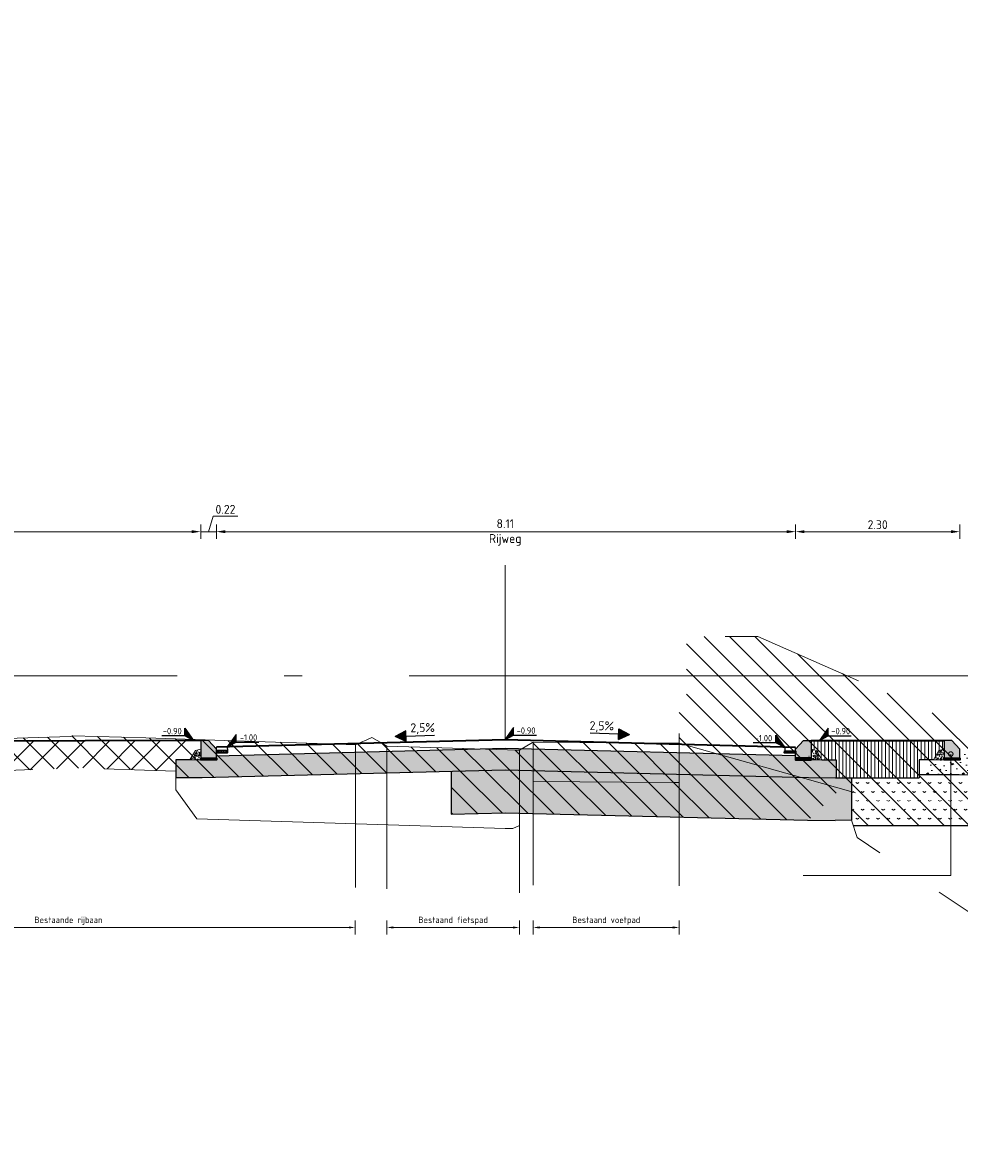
# Model space of a CAD drawing. Header units: metres. Extents: x -1 to 222837, y -2 to 853657.
# Tile 39 of 256: x 111516 to 111529, y 425600 to 425616. Entities that reach past the tile are written whole.
import ezdxf
from ezdxf.enums import TextEntityAlignment as Align

# ---------------------------------------------------------------- set-up
doc = ezdxf.new("R2010")
doc.units = ezdxf.units.M
doc.header["$XCLIPFRAME"] = 0
for name, pattern in [('1-1', [20, 10, -10]), ('AL-NAP_LIJN', [15.25, 12, -1.5, 0.25, -1.5]), ('AM-AS', [16, 10, -2, 2, -2])]:
    doc.linetypes.add(name, pattern=pattern)
for name, color, linetype, lineweight in [('A-TXT-T25', 7, 'Continuous', 25), ('B-ALG', 8, 'Continuous', 5), ('B-ALG_TXT', 8, 'Continuous', 5), ('B-WE-GW-MAAIVELD-GD', 93, 'Continuous', 18), ('B-WE-VH-VERHARDING_FUNDERING-A', 7, 'Continuous', 18), ('N-WE-AM-AS_WEG-G', 10, 'AM-AS', 18), ('N-WE-AM-NAP-G', 7, 'AL-NAP_LIJN', 18), ('N-WE-GW-BERM-G', 90, 'Continuous', 35), ('N-WE-GW-GROND-WERK-A', 7, 'Continuous', 18), ('N-WE-GW-GROND_TEELAARDE-A', 104, 'Continuous', 18), ('N-WE-GW-VOORBELASTING-G', 90, 'Continuous', 18), ('N-WE-GW-WATERGANG-WERK-A', 92, 'Continuous', 18), ('N-WE-VH-VERHARDING_BESTORTING-A', 252, 'Continuous', 18), ('N-WE-VH-VERHARDING_BESTORTING-G', 252, 'Continuous', 35), ('N-WE-VH-VERHARDING_BESTORTING-O', 7, 'Continuous', 18), ('N-WE-VH-VERHARDING_FUNDERING-A', 7, 'Continuous', 18), ('X-XX-AL-HOOGTELABEL-S', 90, 'Continuous', 25)]:
    doc.layers.add(name, color=color, linetype=linetype, lineweight=lineweight)
doc.layers.add('X-REF', color=7, linetype='Continuous')
doc.styles.add('NLCS-ISO', font='NLCS-ISO.ttf')
doc.styles.add('NLCS-ISO-ANNOTATIEF-T25', font='NLCS-ISO.ttf', dxfattribs={"height": 2.5})
doc.styles.add('NLCS-ISO-M50-T18', font='NLCS-ISO.ttf')
doc.styles.add('NLCS-ISO-M50-T25', font='NLCS-ISO.ttf')
doc.dimstyles.new('NLCS-M50-T18-PIJL-X_L2_H5', dxfattribs={"dimscale": 0.05, "dimtxt": 1.8, "dimasz": 1.8, "dimexe": 2, "dimexo": 2, "dimgap": 0.7, "dimtad": 1, "dimzin": 0, "dimdsep": 46, "dimtxsty": 'NLCS-ISO-M50-T18', "dimcen": 0, "dimdle": 2, "dimclrd": 256, "dimclre": 256, "dimclrt": 256, "dimadec": 5, "dimazin": 0, "dimtfac": 1, "dimtofl": 0, "dimtmove": 1, "dimatfit": 0, "dimfxl": 2, "dimfxlon": 1, "dimtfillclr": 254, "dimtolj": 1, "dimtzin": 0, "dimlwd": 18, "dimlwe": 18, "dimarcsym": 0})
doc.dimstyles.new('NLCS-M50-T25-PIJL-X_L2_H5', dxfattribs={"dimscale": 0.05, "dimtxt": 2.5, "dimasz": 2.5, "dimexe": 2, "dimexo": 2, "dimgap": 0.7, "dimtad": 1, "dimzin": 0, "dimdsep": 46, "dimtxsty": 'NLCS-ISO-M50-T25', "dimcen": 0, "dimdle": 2, "dimclrd": 256, "dimclre": 256, "dimclrt": 256, "dimadec": 5, "dimazin": 0, "dimtfac": 1, "dimtofl": 0, "dimtmove": 1, "dimatfit": 0, "dimfxl": 2, "dimfxlon": 1, "dimtfillclr": 254, "dimtolj": 1, "dimtzin": 0, "dimlwd": 18, "dimlwe": 18, "dimarcsym": 0})
picture_1 = doc.add_image_def('image1.ecw', size_in_pixel=(400001, 250001))
picture_2 = doc.add_image_def('image2.ecw', size_in_pixel=(120000, 80000))
pattern_1 = [(135, (111524.90942, 425605.15107), (-0.1767767, -0.1767767), [])]

# ---------------------------------------------------------------- blocks, each defined once
blk = doc.blocks.new('Pijl afschot')
blk.add_hatch(color=256).paths.add_polyline_path([(1717511043.91, -163054497.474), (1717511043.835, -163054497.324), (1717511043.76, -163054497.474)])
for p, q in [((1717511043.76, -163054497.474), (1717511043.835, -163054497.324)), ((1717511043.91, -163054497.474), (1717511043.835, -163054497.324)), ((1717511043.76, -163054497.474), (1717511043.91, -163054497.474)), ((1717511043.835, -163054497.474), (1717511043.835, -163054497.875))]:
    blk.add_line(p, q)
blk = doc.blocks.new('SAL-HOOGTELABEL_01-SO')
for p, q in [((-2.46, 1.31), (-2.46, 3.44)), ((-2.46, 3.44), (0, 0)), ((-2.46, 1.31), (-8.84, 1.31)), ((0, 0), (-2.46, 1.31))]:
    blk.add_line(p, q)
blk.add_solid([(-2.46, 3.44), (-2.46, 1.31), (0, 0)])
at = {"style": 'NLCS-ISO'}
blk.add_attdef('...', text='', height=1.8, dxfattribs=at).set_placement((-5.96, 2.61), align=Align.MIDDLE)
blk = doc.blocks.new('*D236')
at = {"layer": 'A-TXT-T25', "linetype": 'Continuous', "lineweight": 18, "transparency": 16777216}
for p, q in [((111510.118, 425608.29), (111510.118, 425608.49)), ((111510.243, 425608.39), (111518.083, 425608.39)), ((111518.208, 425608.29), (111518.208, 425608.49))]:
    blk.add_line(p, q, dxfattribs=at)
at = {"layer": 'A-TXT-T25', "transparency": 16777216}
for points in [[(111510.243, 425608.411), (111510.243, 425608.369), (111510.118, 425608.39)], [(111518.083, 425608.411), (111518.083, 425608.369), (111518.208, 425608.39)]]:
    blk.add_solid(points, dxfattribs=at)
at = {"layer": 'Defpoints', "color": 0, "transparency": 16777216}
for p in [(111518.208, 425608.39), (111510.118, 425605.442), (111518.208, 425605.365)]:
    blk.add_point(p, dxfattribs=at)
at = {"layer": 'A-TXT-T25', "transparency": 16777216, "insert": (111514.163, 425608.488), "char_height": 0.125, "attachment_point": 5, "style": 'NLCS-ISO-M50-T25'}
blk.add_mtext('\\A1;8.09', dxfattribs=at)
blk = doc.blocks.new('*D237')
at = {"layer": 'A-TXT-T25', "linetype": 'Continuous', "lineweight": 18, "transparency": 16777216}
for p, q in [((111518.318, 425608.39), (111518.382, 425608.605)), ((111518.382, 425608.605), (111518.727, 425608.605)), ((111518.083, 425608.39), (111517.958, 425608.39)), ((111518.208, 425608.29), (111518.208, 425608.49)), ((111518.208, 425608.39), (111518.428, 425608.39)), ((111518.428, 425608.29), (111518.428, 425608.49)), ((111518.553, 425608.39), (111518.678, 425608.39))]:
    blk.add_line(p, q, dxfattribs=at)
at = {"layer": 'A-TXT-T25', "transparency": 16777216}
for points in [[(111518.083, 425608.411), (111518.083, 425608.369), (111518.208, 425608.39)], [(111518.553, 425608.411), (111518.553, 425608.369), (111518.428, 425608.39)]]:
    blk.add_solid(points, dxfattribs=at)
at = {"layer": 'Defpoints', "color": 0, "transparency": 16777216}
for p in [(111518.428, 425608.39), (111518.208, 425605.365), (111518.428, 425605.279)]:
    blk.add_point(p, dxfattribs=at)
at = {"layer": 'A-TXT-T25', "transparency": 16777216, "insert": (111518.555, 425608.703), "char_height": 0.125, "attachment_point": 5, "style": 'NLCS-ISO-M50-T25'}
blk.add_mtext('\\A1;0.22', dxfattribs=at)
blk = doc.blocks.new('*D238')
at = {"layer": 'A-TXT-T25', "linetype": 'Continuous', "lineweight": 18, "transparency": 16777216}
for p, q in [((111518.428, 425608.29), (111518.428, 425608.49)), ((111518.553, 425608.39), (111526.413, 425608.39)), ((111526.538, 425608.29), (111526.538, 425608.49))]:
    blk.add_line(p, q, dxfattribs=at)
at = {"layer": 'A-TXT-T25', "transparency": 16777216}
for points in [[(111518.553, 425608.411), (111518.553, 425608.369), (111518.428, 425608.39)], [(111526.413, 425608.411), (111526.413, 425608.369), (111526.538, 425608.39)]]:
    blk.add_solid(points, dxfattribs=at)
at = {"layer": 'Defpoints', "color": 0, "transparency": 16777216}
for p in [(111526.538, 425608.39), (111518.428, 425605.668), (111526.538, 425605.279)]:
    blk.add_point(p, dxfattribs=at)
at = {"layer": 'A-TXT-T25', "transparency": 16777216, "insert": (111522.473, 425608.379), "char_height": 0.125, "attachment_point": 5, "style": 'NLCS-ISO-M50-T25'}
blk.add_mtext('\\A1;8.11\\PRijweg', dxfattribs=at)
blk = doc.blocks.new('*D239')
at = {"layer": 'A-TXT-T25', "linetype": 'Continuous', "lineweight": 18, "transparency": 16777216}
for p, q in [((111526.538, 425608.29), (111526.538, 425608.49)), ((111526.663, 425608.39), (111528.713, 425608.39)), ((111528.838, 425608.29), (111528.838, 425608.49))]:
    blk.add_line(p, q, dxfattribs=at)
at = {"layer": 'A-TXT-T25', "transparency": 16777216}
for points in [[(111526.663, 425608.411), (111526.663, 425608.369), (111526.538, 425608.39)], [(111528.713, 425608.411), (111528.713, 425608.369), (111528.838, 425608.39)]]:
    blk.add_solid(points, dxfattribs=at)
at = {"layer": 'Defpoints', "color": 0, "transparency": 16777216}
for p in [(111528.838, 425608.39), (111526.538, 425605.307), (111528.838, 425605.279)]:
    blk.add_point(p, dxfattribs=at)
at = {"layer": 'A-TXT-T25', "transparency": 16777216, "insert": (111527.688, 425608.488), "char_height": 0.125, "attachment_point": 5, "style": 'NLCS-ISO-M50-T25'}
blk.add_mtext('\\A1;2.30', dxfattribs=at)
blk = doc.blocks.new('_DotSmall')
at = {"color": 0, "linetype": 'ByBlock', "const_width": 0.5}
blk.add_lwpolyline([(-0.0625, 0, 1), (0.0625, 0, 1)], format="xyb", close=True, dxfattribs=at)
blk = doc.blocks.new('RWS band')
at = {"transparency": 33554610}
h = blk.add_hatch(color=8, dxfattribs=at)
h.dxf.hatch_style = 1
h.paths.add_polyline_path([(1717510914.862, -163054387.408), (1717510914.752, -163054387.408), (1717510914.752, -163054387.658), (1717510914.972, -163054387.658), (1717510914.972, -163054387.532)])
at = {"flags": 128}
blk.add_lwpolyline([(1717510914.862, -163054387.408), (1717510914.752, -163054387.408), (1717510914.752, -163054387.658), (1717510914.972, -163054387.658), (1717510914.972, -163054387.532), (1717510914.862, -163054387.408)], dxfattribs=at)
blk = doc.blocks.new('*D243')
at = {"layer": 'B-ALG_TXT', "linetype": 'Continuous', "lineweight": 18, "ltscale": 0.2, "transparency": 16777216}
for p, q in [((111512.339, 425602.944), (111512.339, 425602.744)), ((111512.429, 425602.844), (111520.283, 425602.844)), ((111520.373, 425602.944), (111520.373, 425602.744))]:
    blk.add_line(p, q, dxfattribs=at)
at = {"layer": 'B-ALG_TXT', "linetype": '1-1', "ltscale": 0.2, "transparency": 16777216}
for points in [[(111512.429, 425602.859), (111512.429, 425602.829), (111512.339, 425602.844)], [(111520.283, 425602.859), (111520.283, 425602.829), (111520.373, 425602.844)]]:
    blk.add_solid(points, dxfattribs=at)
at = {"layer": 'Defpoints', "color": 0, "linetype": '1-1', "ltscale": 0.2, "transparency": 16777216}
for p in [(111512.339, 425603.384), (111520.373, 425603.384), (111520.373, 425602.844)]:
    blk.add_point(p, dxfattribs=at)
at = {"layer": 'B-ALG_TXT', "linetype": '1-1', "ltscale": 0.2, "transparency": 16777216, "insert": (111516.356, 425602.937), "char_height": 0.09, "attachment_point": 5, "style": 'NLCS-ISO-M50-T18'}
blk.add_mtext('\\A1;Bestaande rijbaan', dxfattribs=at)
blk = doc.blocks.new('*D244')
at = {"layer": 'B-ALG_TXT', "linetype": 'Continuous', "lineweight": 18, "transparency": 16777216}
for p, q in [((111520.815, 425602.944), (111520.815, 425602.744)), ((111520.905, 425602.844), (111522.58, 425602.844)), ((111522.67, 425602.944), (111522.67, 425602.744))]:
    blk.add_line(p, q, dxfattribs=at)
at = {"layer": 'B-ALG_TXT', "transparency": 16777216}
for points in [[(111520.905, 425602.859), (111520.905, 425602.829), (111520.815, 425602.844)], [(111522.58, 425602.859), (111522.58, 425602.829), (111522.67, 425602.844)]]:
    blk.add_solid(points, dxfattribs=at)
at = {"layer": 'Defpoints', "color": 0, "transparency": 16777216}
for p in [(111520.815, 425603.66), (111522.67, 425603.66), (111522.67, 425602.844)]:
    blk.add_point(p, dxfattribs=at)
at = {"layer": 'B-ALG_TXT', "transparency": 16777216, "insert": (111521.743, 425602.937), "char_height": 0.09, "attachment_point": 5, "style": 'NLCS-ISO-M50-T18'}
blk.add_mtext('\\A1;Bestaand fietspad', dxfattribs=at)
blk = doc.blocks.new('*D245')
at = {"layer": 'B-ALG_TXT', "linetype": 'Continuous', "lineweight": 18, "transparency": 16777216}
for p, q in [((111522.864, 425602.944), (111522.864, 425602.744)), ((111522.954, 425602.844), (111524.819, 425602.844)), ((111524.909, 425602.944), (111524.909, 425602.744))]:
    blk.add_line(p, q, dxfattribs=at)
at = {"layer": 'B-ALG_TXT', "transparency": 16777216}
for points in [[(111522.954, 425602.859), (111522.954, 425602.829), (111522.864, 425602.844)], [(111524.819, 425602.859), (111524.819, 425602.829), (111524.909, 425602.844)]]:
    blk.add_solid(points, dxfattribs=at)
at = {"layer": 'Defpoints', "color": 0, "transparency": 16777216}
for p in [(111522.864, 425603.766), (111524.909, 425603.766), (111524.909, 425602.844)]:
    blk.add_point(p, dxfattribs=at)
at = {"layer": 'B-ALG_TXT', "transparency": 16777216, "insert": (111523.887, 425602.937), "char_height": 0.09, "attachment_point": 5, "style": 'NLCS-ISO-M50-T18'}
blk.add_mtext('\\A1;Bestaand voetpad', dxfattribs=at)
blk = doc.blocks.new('betonrug')
at = {"layer": 'N-WE-VH-VERHARDING_BESTORTING-A', "transparency": 33554687}
h = blk.add_hatch(dxfattribs=at)
h.set_pattern_fill('AVH-BESTORTING_01', color=0, scale=0.2, style=0, pattern_type=2)
h.set_pattern_definition([(342.742, (0.48593, 0.19188), (0.05398, 0.09774), [0.027272, -0.109194]), (17.258, (0.381655, 0.22427), (0.05398, 0.09774), [0.027272, -0.16572]), (61.09, (0.4077, 0.23236), (-0.13032, 0.040486), [0.022313, -0.08934]), (118.911, (0.49482, 0.11366), (-0.05398, -0.097741), [0.022313, -0.13559]), (162.742, (0.4077, 0.27143), (-0.05398, -0.09774), [0.027272, -0.109194]), (197.258, (0.381655, 0.279515), (-0.05398, -0.09774), [0.027272, -0.16572]), (241.09, (0.35561, 0.27144), (0.13032, -0.040486), [0.022313, -0.08934]), (298.911, (0.398805, 0.34963), (0.05398, 0.097741), [0.022313, -0.13559]), (342.742, (0.22195, 0.33415), (-0.076339, 0.138224), [0.02434, -0.112122]), (40.852, (0.083255, 0.033712), (0.05398, 0.09774), [0.02447, -0.361913]), (84.587, (0.2637, 0.342937), (-0.022359, 0.2359645), [0.029716, -0.305481]), (118.911, (0.39681, 0.33189), (-0.13032, 0.040486), [0.029575, -0.12833]), (162.742, (0.25221, 0.39841), (0.076339, -0.138224), [0.024484, -0.111975]), (40.852, (0.04842, 0.09649), (0.05398, 0.09774), [0.02441, -0.361972]), (84.587, (0.207564, 0.360196), (-0.05398, -0.0977407), [0.029647, -0.305553]), (298.91, (0.20756, 0.3602), (0.13032, -0.040486), [0.029753, -0.128153]), (26.669, (-0.03792, 0.150362), (-0.1842996, -0.0572553), [0.018275, -0.454613]), (84.587, (0.270667, 0.411262), (-0.05398, -0.0977407), [0.018319, -0.316878]), (131.7624, (0.119717, 0.70595), (-0.2066604, 0.1787101), [0.024466, -0.400428]), (162.74, (-0.03616, 0.19502), (-0.05398, -0.09774), [0.019694, -0.11677]), (26.669, (-0.071317, 0.192646), (-0.1842996, -0.0572553), [0.018297, -0.454591]), (84.587, (0.21905, 0.425375), (-0.05398, -0.0977407), [0.020094, -0.315103]), (131.7624, (0.080352, 0.686162), (-0.2066604, 0.1787101), [0.020994, -0.4039]), (342.742, (0.23303, 0.40972), (0.05398, 0.09774), [0.022313, -0.11415]), (50.2416, (0.25662, 0.217965), (0.053979, 0.097739), [0.021713, -0.688472]), (95.413, (0.270505, 0.234656), (-0.076339, 0.138224), [0.019056, -0.217966]), (150.939, (-0.01429, 0.57056), (-0.1303193, 0.0404858), [0.017556, -0.517047]), (197.258, (0.25336, 0.26215), (0.130319, -0.040485), [0.022316, -0.170672]), (50.2416, (0.217252, 0.237746), (0.053979, 0.097739), [0.023138, -0.687047]), (95.413, (0.21889, 0.22047), (-0.076339, 0.138224), [0.017353, -0.21967]), (150.939, (-0.047686, 0.528278), (-0.1303193, 0.0404858), [0.018788, -0.515816]), (17.258, (0.23531, 0.21134), (-0.13032, 0.040485), [0.022313, -0.170675])])
h.paths.add_polyline_path([(0, 0.15), (0, 0), (0.15, 0), (0.074, 0.134)])
at = {"layer": 'N-WE-VH-VERHARDING_BESTORTING-O', "color": 0}
blk.add_lwpolyline([(0, 0.15), (0, 0), (0.15, 0), (0.074, 0.134)], close=True, dxfattribs=at)
blk = doc.blocks.new('stelspecie')
at = {"layer": 'N-WE-VH-VERHARDING_BESTORTING-A'}
h = blk.add_hatch(dxfattribs=at)
h.set_pattern_fill('ANSI31', color=0, scale=0.005, angle=45, style=0)
h.set_pattern_definition([(90, (-128736.483228, -464678.380746), (-0.015875, 2e-18), [])])
h.paths.add_polyline_path([(0, 0), (0.22, 0), (0.22, -0.024), (0, -0.024)])
at = {"layer": 'N-WE-VH-VERHARDING_BESTORTING-G', "color": 0, "flags": 128}
blk.add_lwpolyline([(0, 0), (0.22, 0), (0.22, -0.024), (0, -0.024)], close=True, dxfattribs=at)
blk = doc.blocks.new('goottegel')
at = {"layer": 'N-WE-VH-VERHARDING_BESTORTING-A'}
h = blk.add_hatch(dxfattribs=at)
h.set_pattern_fill('ANSI31', color=0, scale=0.005, angle=45, style=0)
h.set_pattern_definition([(90, (-240328.688611, -890335.961492), (-0.015875, 2e-18), [])])
h.paths.add_polyline_path([(0.15, -0.05), (0, -0.05), (0, -0.08), (0.15, -0.08)])
at = {"flags": 128}
blk.add_lwpolyline([(0, 0), (0.15, 0), (0.15, -0.05), (0, -0.05)], close=True, dxfattribs=at)
at = {"layer": 'N-WE-VH-VERHARDING_BESTORTING-G', "color": 0, "flags": 128}
blk.add_lwpolyline([(0.15, -0.05), (0, -0.05), (0, -0.08), (0.15, -0.08)], close=True, dxfattribs=at)

msp = doc.modelspace()

# ---------------------------------------------------------------- hatches: boundary and pattern name
at = {"layer": 'B-WE-VH-VERHARDING_FUNDERING-A', "transparency": 33554687}
h = msp.add_hatch(dxfattribs=at)
h.set_pattern_fill('AVH-FUNDERING_BIMS', color=256, scale=0.5, style=0, pattern_type=2)
h.set_pattern_definition([(30, (111516.14588, 425621.36214), (0.0721688, 0.12499997), [0.025, -0.225]), (150, (111516.14588, 425621.36214), (-0.14433755, 3e-08), [0.025, -0.225])])
h.paths.add_polyline_path([(111532.5966, 425604.8962), (111531.9137, 425604.9087), (111528.8282, 425604.9859), (111528.2677, 425604.9859), (111528.2677, 425604.9414), (111527.3234, 425604.9414), (111527.3464, 425604.2718), (111536.6478, 425604.2718), (111535.2837, 425604.7275), (111534.5777, 425604.7647), (111534.5777, 425604.8396)])
at = {"layer": 'N-WE-GW-GROND-WERK-A', "transparency": 33554585}
h = msp.add_hatch(dxfattribs=at)
h.set_pattern_fill('AGW-WERK_AANVULLEN', color=256, style=0, pattern_type=2)
h.set_pattern_definition([(45, (0, -25.63125), (-0.1767766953, 0.1767766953), [])])
h.paths.add_polyline_path([(111518.0019, 425605.4648), (111517.4676, 425605.4641), (111511.0476, 425605.4447), (111510.1177, 425605.4424), (111510.1177, 425605.4164), (111510.118, 425605.2424), (111510.3954, 425604.965), (111511.6178, 425604.9893), (111512.2203, 425604.9432), (111512.5287, 425604.9533), (111513.0402, 425604.9699), (111514.0938, 425605.0017), (111515.5006, 425605.0434), (111516.4496, 425605.0756), (111516.5154, 425605.082), (111517.4233, 425605.0498), (111517.7477, 425605.0393), (111517.7477, 425605.1914)])
at = {"layer": 'N-WE-GW-GROND_TEELAARDE-A', "transparency": 33554559}
h = msp.add_hatch(dxfattribs=at)
h.set_pattern_fill('AGW-GROND_TEELAARDE', color=256, style=0, pattern_type=2)
h.set_pattern_definition([(90, (111526.947724, 425612.978026), (-0.05, 3e-18), [])])
h.paths.add_polyline_path([(111528.6177, 425605.4657), (111526.7577, 425605.4657), (111526.7577, 425605.3412), (111526.8317, 425605.3256), (111526.9077, 425605.1914), (111527.1077, 425605.1914), (111527.1077, 425604.9414), (111528.2677, 425604.9414), (111528.2677, 425605.1914), (111528.4677, 425605.1914), (111528.5437, 425605.3256), (111528.6177, 425605.3412)])
at = {"layer": 'N-WE-GW-WATERGANG-WERK-A', "transparency": 33554559}
h = msp.add_hatch(dxfattribs=at)
h.set_pattern_fill('AGW-WERK_ONTGRAVEN', color=256, style=0, pattern_type=2)
h.set_pattern_definition(pattern_1)
h.paths.add_polyline_path([(111537.7308, 425604.5355), (111538.4307, 425604.7184), (111539.2166, 425604.9529), (111534.2499, 425605.4418), (111529.3861, 425605.4418), (111526.0094, 425606.9218), (111525.0094, 425606.9218), (111525.0094, 425605.9218), (111524.9094, 425605.9218), (111524.9094, 425605.4261), (111527.3234, 425604.7459), (111527.3234, 425604.3457), (111527.3464, 425604.2718), (111535.6419, 425604.2718), (111536.3044, 425604.2718), (111536.6004, 425604.2718), (111536.9172, 425604.2718)])
h = msp.add_hatch(dxfattribs=at)
h.set_pattern_fill('AGW-WERK_ONTGRAVEN', color=256, style=0, pattern_type=2)
h.set_pattern_definition(pattern_1)
h.paths.add_polyline_path([(111520.8154, 425605.0106), (111522.6702, 425605.0471), (111522.8645, 425605.0422), (111522.8645, 425605.4391), (111522.6702, 425605.3275), (111522.4727, 425605.3331), (111520.8154, 425605.3841), (111520.7547, 425605.4196), (111520.6064, 425605.5064), (111520.5329, 425605.4742), (111520.4468, 425605.4371), (111520.3735, 425605.4042), (111519.984, 425605.4176), (111518.8234, 425605.4545), (111517.4375, 425605.4996), (111516.4154, 425605.5311), (111516.4128, 425605.5306), (111516.3851, 425605.5211), (111515.4869, 425605.4932), (111514.0805, 425605.4515), (111513.0187, 425605.4195), (111512.5043, 425605.4027), (111512.3391, 425605.3973), (111512.2785, 425605.4308), (111512.1247, 425605.5161), (111511.9556, 425605.5295), (111511.8865, 425605.5269), (111511.5789, 425605.4884), (111510.992, 425605.4702), (111510.5746, 425605.4652), (111510.0135, 425605.4539), (111510.2877, 425605.4424), (111510.2877, 425605.2424), (111510.5651, 425604.965), (111511.6178, 425604.9893), (111512.2165, 425604.9417), (111516.4886, 425605.0771), (111517.7477, 425605.0502), (111517.8577, 425605.0283), (111517.8577, 425604.9459), (111518.1264, 425604.9459), (111518.8094, 425604.9604)])
h = msp.add_hatch(dxfattribs=at)
h.set_pattern_fill('AGW-WERK_ONTGRAVEN', color=256, style=0, pattern_type=2)
h.set_pattern_definition(pattern_1)
h.paths.add_polyline_path([(111524.9094, 425605.4261), (111524.9094, 425604.8761), (111522.8645, 425604.8891), (111522.8645, 425605.0422), (111522.6702, 425605.0471), (111522.4727, 425605.052), (111521.7154, 425605.0331), (111521.7154, 425604.4329), (111522.4727, 425604.4518), (111522.6745, 425604.4468), (111526.7169, 425604.3458), (111527.171, 425604.789)])
h = msp.add_hatch(dxfattribs=at)
h.set_pattern_fill('AGW-WERK_ONTGRAVEN', color=256, style=0, pattern_type=2)
h.set_pattern_definition(pattern_1)
h.paths.add_polyline_path([(111522.8658, 425604.8891), (111524.9094, 425604.8761), (111524.9094, 425605.4261), (111522.8645, 425605.4391)])
at = {"layer": 'N-WE-VH-VERHARDING_FUNDERING-A', "transparency": 33554687}
h = msp.add_hatch(dxfattribs=at)
h.set_pattern_fill('AVH-FUNDERING_GRANULAAT', color=256, style=0, pattern_type=2)
h.set_pattern_definition([(0, (111523.49094, 425605.57114), (0, 0.5), [0, -0.5]), (0, (111523.49594, 425605.39614), (0, 0.5), [0, -0.5]), (0, (111523.51094, 425605.66614), (0, 0.5), [0, -0.5]), (338.1986, (111523.25094, 425605.511145), (1.5000001, -0.5), [0.05385, -2.63873]), (216.87, (111523.30094, 425605.49114), (1.5, 1), [0.025, -2.475]), (130.6013, (111523.28094, 425605.476145), (2.5000002, -2.9999995), [0.046098, -4.563675]), (206.565, (111523.11594, 425605.41614), (-0.5, -0.500001), [0.01118, -1.106853]), (326.31, (111523.10594, 425605.41114), (0.9999998, -0.5000007), [0.018028, -1.784748]), (108.435, (111523.12094, 425605.40114), (-0.499999, 1), [0.01581, -1.565327]), (225, (111523.43594, 425605.36614), (-9e-17, -0.5), [0.021213, -0.685894]), (0, (111523.42094, 425605.35114), (0.5, 0.5), [0.03, -0.47]), (135, (111523.45094, 425605.35114), (-0.5, 4e-17), [0.021213, -0.685894]), (251.565, (111523.37594, 425605.68614), (0.499999, 1), [0.01581, -1.565327]), (0, (111523.37094, 425605.67114), (0.5, 0.5), [0.025, -0.475]), (143.13, (111523.39594, 425605.67114), (-1.5, 1), [0.025, -2.475]), (213.69, (111523.11094, 425605.69114), (0.9999998, 0.5000007), [0.018028, -1.784748]), (341.565, (111523.09594, 425605.68114), (-1, 0.499999), [0.031623, -1.549516]), (126.87, (111523.12594, 425605.67114), (1, -1.5), [0.025, -2.475]), (0, (111523.25594, 425605.67114), (0, 0.5), [0, -0.5]), (0, (111523.12094, 425605.54114), (0, 0.5), [0, -0.5]), (0, (111523.26094, 425605.35614), (0, 0.5), [0, -0.5]), (0, (111523.39594, 425605.51114), (0, 0.5), [0, -0.5]), (0, (111523.25094, 425605.59614), (0, 0.5), [0, -0.5]), (0, (111523.14094, 425605.61114), (0, 0.5), [0, -0.5]), (0, (111523.18594, 425605.58114), (0, 0.5), [0, -0.5]), (0, (111523.16594, 425605.46114), (0, 0.5), [0, -0.5]), (0, (111523.04594, 425605.48114), (0, 0.5), [0, -0.5]), (0, (111523.05094, 425605.59614), (0, 0.5), [0, -0.5]), (0, (111523.03594, 425605.70614), (0, 0.5), [0, -0.5]), (0, (111523.19094, 425605.72614), (0, 0.5), [0, -0.5]), (0, (111523.30094, 425605.74614), (0, 0.5), [0, -0.5]), (0, (111523.47594, 425605.72614), (0, 0.5), [0, -0.5]), (0, (111523.35594, 425605.57114), (0, 0.5), [0, -0.5]), (0, (111523.30594, 425605.66114), (0, 0.5), [0, -0.5]), (0, (111523.34594, 425605.42114), (0, 0.5), [0, -0.5]), (0, (111523.19594, 425605.39614), (0, 0.5), [0, -0.5]), (0, (111523.34594, 425605.28614), (0, 0.5), [0, -0.5]), (0, (111523.18094, 425605.31614), (0, 0.5), [0, -0.5]), (0, (111523.02094, 425605.30114), (0, 0.5), [0, -0.5]), (0, (111523.08094, 425605.27614), (0, 0.5), [0, -0.5]), (0, (111523.08594, 425605.34614), (0, 0.5), [0, -0.5]), (0, (111523.42094, 425605.26614), (0, 0.5), [0, -0.5]), (0, (111523.48094, 425605.47114), (0, 0.5), [0, -0.5]), (0, (111523.45594, 425605.62114), (0, 0.5), [0, -0.5]), (0, (111523.22594, 425605.26114), (0, 0.5), [0, -0.5])])
h.paths.add_polyline_path([(111527.1078, 425605.1912), (111526.5377, 425605.2035), (111526.5377, 425605.2505), (111522.7027, 425605.3463), (111522.4727, 425605.3521), (111518.4277, 425605.2458), (111518.2177, 425605.1914), (111517.8577, 425605.1914), (111517.8577, 425604.9459), (111518.2282, 425604.9459), (111522.4727, 425605.052), (111522.7027, 425605.0463), (111526.7172, 425604.9459), (111527.1077, 425604.9414)])
h = msp.add_hatch(dxfattribs=at)
h.set_pattern_fill('AVH-FUNDERING_GRANULAAT', color=256, style=0, pattern_type=2)
h.set_pattern_definition([(0, (111528.94274, 425605.2174), (0, 0.5), [0, -0.5]), (0, (111528.94774, 425605.0424), (0, 0.5), [0, -0.5]), (0, (111528.96274, 425605.3124), (0, 0.5), [0, -0.5]), (338.1986, (111528.70274, 425605.15738), (1.5000001, -0.5), [0.05385, -2.63873]), (216.87, (111528.75274, 425605.13738), (1.5, 1), [0.025, -2.475]), (130.6013, (111528.73274, 425605.12238), (2.5000002, -2.9999995), [0.046098, -4.563675]), (206.565, (111528.56774, 425605.06238), (-0.5, -0.500001), [0.01118, -1.106853]), (326.31, (111528.55774, 425605.05738), (1, -0.5000007), [0.01803, -1.78475]), (108.435, (111528.57274, 425605.04738), (-0.499999, 1), [0.01581, -1.565327]), (225, (111528.88774, 425605.01238), (-9e-17, -0.5), [0.021213, -0.685894]), (0, (111528.87274, 425604.9974), (0.5, 0.5), [0.03, -0.47]), (135, (111528.90274, 425604.99738), (-0.5, 4e-17), [0.021213, -0.685894]), (251.565, (111528.82774, 425605.33238), (0.499999, 1), [0.01581, -1.565327]), (0, (111528.82274, 425605.3174), (0.5, 0.5), [0.025, -0.475]), (143.13, (111528.84774, 425605.31738), (-1.5, 1), [0.025, -2.475]), (213.69, (111528.56274, 425605.33738), (1, 0.5000007), [0.01803, -1.78475]), (341.565, (111528.54774, 425605.32738), (-1, 0.499999), [0.031623, -1.549516]), (126.87, (111528.57774, 425605.31738), (1, -1.5), [0.025, -2.475]), (0, (111528.70774, 425605.3174), (0, 0.5), [0, -0.5]), (0, (111528.57274, 425605.1874), (0, 0.5), [0, -0.5]), (0, (111528.71274, 425605.0024), (0, 0.5), [0, -0.5]), (0, (111528.84774, 425605.1574), (0, 0.5), [0, -0.5]), (0, (111528.70274, 425605.2424), (0, 0.5), [0, -0.5]), (0, (111528.59274, 425605.2574), (0, 0.5), [0, -0.5]), (0, (111528.63774, 425605.2274), (0, 0.5), [0, -0.5]), (0, (111528.61774, 425605.1074), (0, 0.5), [0, -0.5]), (0, (111528.49774, 425605.1274), (0, 0.5), [0, -0.5]), (0, (111528.50274, 425605.2424), (0, 0.5), [0, -0.5]), (0, (111528.48774, 425605.3524), (0, 0.5), [0, -0.5]), (0, (111528.64274, 425605.3724), (0, 0.5), [0, -0.5]), (0, (111528.75274, 425605.3924), (0, 0.5), [0, -0.5]), (0, (111528.92774, 425605.3724), (0, 0.5), [0, -0.5]), (0, (111528.80774, 425605.2174), (0, 0.5), [0, -0.5]), (0, (111528.75774, 425605.3074), (0, 0.5), [0, -0.5]), (0, (111528.79774, 425605.0674), (0, 0.5), [0, -0.5]), (0, (111528.64774, 425605.0424), (0, 0.5), [0, -0.5]), (0, (111528.79774, 425604.9324), (0, 0.5), [0, -0.5]), (0, (111528.63274, 425604.9624), (0, 0.5), [0, -0.5]), (0, (111528.47274, 425604.9474), (0, 0.5), [0, -0.5]), (0, (111528.53274, 425604.9224), (0, 0.5), [0, -0.5]), (0, (111528.53774, 425604.9924), (0, 0.5), [0, -0.5]), (0, (111528.87274, 425604.9124), (0, 0.5), [0, -0.5]), (0, (111528.93274, 425605.1174), (0, 0.5), [0, -0.5]), (0, (111528.90774, 425605.2674), (0, 0.5), [0, -0.5]), (0, (111528.67774, 425604.9074), (0, 0.5), [0, -0.5])])
h.paths.add_polyline_path([(111532.5966, 425605.053), (111532.4966, 425605.053), (111532.3766, 425605.053), (111532.3766, 425605.0773), (111532.3766, 425605.1973), (111528.8377, 425605.2857), (111528.8377, 425605.2157), (111528.8377, 425605.1914), (111528.6177, 425605.1914), (111528.4677, 425605.1914), (111528.2677, 425604.9859), (111528.8282, 425604.9859), (111532.3682, 425604.8974), (111532.5966, 425604.8974)])
h = msp.add_hatch(dxfattribs=at)
h.set_pattern_fill('AVH-FUNDERING_ZAND', color=256, style=0, pattern_type=2)
h.set_pattern_definition([(37.5, (0, -25.63125), (-0.003149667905, 0.09634118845), [0, -0.076, 0, -0.085, 0, -0.08125]), (7.5, (0, -25.63125), (0.088488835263, 0.14110730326), [0, -0.041, 0, -0.0685, 0, -0.02625]), (327.5, (-0.0615, -25.63125), (0.155707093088, 0.000282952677), [0, -0.025, 0, -0.09, 0, -0.1175]), (317.5, (-0.0615, -25.63125), (0.15030633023, 0.043883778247), [0, -0.0125, 0, -0.059, 0, -0.0675])])
h.paths.add_polyline_path([(111522.6702, 425604.4469), (111526.7062, 425604.346), (111526.7277, 425604.3457), (111527.3234, 425604.3457), (111527.3234, 425604.9414), (111527.0977, 425604.9414), (111526.7172, 425604.9459), (111522.4727, 425605.052), (111521.7154, 425605.0331), (111521.7154, 425604.4329)])

# ---------------------------------------------------------------- linework, layer by layer
msp.add_line((111527.3464, 425604.2718), (111536.6478, 425604.2718))
msp.add_lwpolyline([(111526.5377, 425605.2505), (111522.4727, 425605.3521), (111518.4277, 425605.2458)])
at = {"flags": 128}
for points in [[(111518.0577, 425605.1914), (111517.8577, 425605.1914), (111517.8577, 425604.9459), (111518.2282, 425604.9459), (111522.4727, 425605.052), (111526.7172, 425604.9459), (111527.0977, 425604.9414)], [(111518.2207, 425605.2458), (111518.2177, 425605.2458)], [(111526.7247, 425605.2458), (111526.7277, 425605.2457)], [(111526.9077, 425605.1914), (111527.1077, 425605.1914), (111527.1077, 425604.9414)], [(111528.4677, 425605.1914), (111528.2677, 425605.1914), (111528.2677, 425604.9859), (111528.8282, 425604.9859)], [(111521.7154, 425605.0331), (111521.7154, 425604.4329), (111522.4727, 425604.4518), (111526.7062, 425604.346), (111527.0906, 425604.3414)], [(111528.8282, 425604.9859), (111532.3682, 425604.8974), (111532.5966, 425604.8974), (111532.5966, 425605.053), (111532.4677, 425605.053)], [(111527.3234, 425604.9414), (111527.3234, 425604.3457), (111527.0906, 425604.3414)], [(111527.0977, 425604.9414), (111527.9177, 425604.9414)], [(111527.9177, 425604.9414), (111528.2677, 425604.9414)], [(111528.2677, 425604.9859), (111528.2677, 425604.9414)]]:
    msp.add_lwpolyline(points, dxfattribs=at)
at = {"layer": 'A-TXT-T25', "lineweight": 18}
msp.add_lwpolyline([(111528.7101, 425605.274), (111528.7106, 425603.5732), (111526.646, 425603.5732)], dxfattribs=at)
at = {"layer": 'B-ALG', "flags": 128}
msp.add_lwpolyline([(111524.9094, 425605.4261), (111524.9094, 425604.8761), (111524.8182, 425604.8767), (111522.8645, 425604.8891), (111522.8645, 425605.4391)], dxfattribs=at)
at = {"layer": 'B-ALG', "linetype": 'Continuous', "lineweight": 18}
for points in [[(111517.8577, 425604.7719), (111517.8577, 425604.9459)], [(111517.8577, 425604.7719), (111518.1543, 425604.3654), (111522.4724, 425604.2326), (111522.5804, 425604.2294), (111522.6702, 425604.2729)]]:
    msp.add_lwpolyline(points, dxfattribs=at)
at = {"layer": 'B-ALG_TXT', "linetype": '1-1', "ltscale": 0.2, "flags": 128}
for points in [[(111520.3735, 425605.4042), (111520.3735, 425602.844)], [(111520.8154, 425605.3841), (111520.8154, 425602.844)], [(111522.8645, 425605.4391), (111522.8645, 425602.844)], [(111524.9094, 425605.4261), (111524.9094, 425602.844)], [(111522.6702, 425605.3275), (111522.6702, 425602.844)]]:
    msp.add_lwpolyline(points, dxfattribs=at)
at = {"layer": 'B-WE-GW-MAAIVELD-GD', "color": 93, "linetype": 'Continuous', "lineweight": 18}
msp.add_lwpolyline([(111527.3791, 425604.7302), (111526.6692, 425604.9309), (111524.9214, 425605.4227), (111524.9094, 425605.4261), (111524.8218, 425605.4266), (111522.8645, 425605.4391), (111522.856, 425605.4346), (111522.6702, 425605.3275), (111522.6107, 425605.3289), (111522.5058, 425605.3321), (111520.8154, 425605.3841), (111520.7547, 425605.4196), (111520.6064, 425605.5064), (111520.5329, 425605.4742), (111520.4468, 425605.4371), (111520.3735, 425605.4042), (111519.984, 425605.4176), (111518.8234, 425605.4545), (111517.4375, 425605.4996), (111516.4154, 425605.5311), (111516.4128, 425605.5306), (111516.3851, 425605.5211), (111515.4869, 425605.4932)], dxfattribs=at)
at = {"layer": 'B-WE-GW-MAAIVELD-GD', "color": 93, "linetype": '1-1', "lineweight": 18, "ltscale": 0.1, "flags": 128}
msp.add_lwpolyline([(111517.8577, 425605.0357), (111517.4233, 425605.0498), (111516.4917, 425605.0811), (111516.4776, 425605.0763), (111515.5006, 425605.0434), (111514.0938, 425605.0017), (111513.0328, 425604.9697), (111512.5258, 425604.9532), (111512.2231, 425604.9433), (111511.6178, 425604.9893), (111511.0028, 425604.9703), (111510.3954, 425604.965), (111510.118, 425605.2424)], dxfattribs=at)
at = {"layer": 'B-WE-GW-MAAIVELD-GD', "color": 93, "linetype": '1-1', "lineweight": 18, "ltscale": 0.1, "transparency": 33554534}
msp.add_lwpolyline([(111537.4229, 425604.4345), (111536.2311, 425604.1026), (111534.2499, 425602.7818), (111529.3803, 425602.7818), (111527.3991, 425604.1026), (111527.3234, 425604.3457)], dxfattribs=at)
at = {"layer": 'N-WE-AM-AS_WEG-G', "flags": 128}
msp.add_lwpolyline([(111522.4727, 425605.4721), (111522.4727, 425607.921)], dxfattribs=at)
at = {"layer": 'N-WE-AM-NAP-G'}
msp.add_line((111548.3769, 425606.3718), (111503.0677, 425606.3718), dxfattribs=at)
at = {"layer": 'N-WE-GW-BERM-G'}
for points in [[(111518.2077, 425605.4657), (111510.1177, 425605.4424)], [(111526.5377, 425605.3658), (111522.4727, 425605.4721), (111518.4277, 425605.371)]]:
    msp.add_lwpolyline(points, dxfattribs=at)
at = {"layer": 'N-WE-GW-BERM-G', "flags": 128}
msp.add_lwpolyline([(111526.7577, 425605.4657), (111528.6177, 425605.4657)], dxfattribs=at)
at = {"layer": 'N-WE-GW-VOORBELASTING-G', "linetype": '1-1', "ltscale": 0.2, "flags": 128}
msp.add_lwpolyline([(111539.2166, 425604.9529), (111534.2499, 425605.4418), (111529.3803, 425605.4418), (111526.0094, 425606.9218), (111525.0094, 425606.9218), (111525.0094, 425605.9218), (111524.9094, 425605.9218), (111524.9094, 425605.2522)], dxfattribs=at)

# ---------------------------------------------------------------- block references
for p in [(-1717399396.5438, 163479992.8735), (-1717399386.1338, 163479992.8735)]:
    msp.add_blockref('RWS band', p)
at = {"rotation": 1.345461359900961}
msp.add_blockref('goottegel', (111518.43, 425605.3711), dxfattribs=at)
at = {"xscale": -1, "rotation": 358.6545386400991}
msp.add_blockref('goottegel', (111526.5371, 425605.3658), dxfattribs=at)
at = {"xscale": -1}
msp.add_blockref('RWS band', (1717622441.5093, 163479992.8735), dxfattribs=at)
at = {"lineweight": 18, "xscale": -0.125, "yscale": 0.125, "zscale": 0.125, "rotation": 270.0175087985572}
msp.add_blockref('_DotSmall', (111528.7115, 425605.274), dxfattribs=at)
at = {"layer": 'A-TXT-T25', "rotation": 91.84126634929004}
msp.add_blockref('Pijl afschot', (-107674077.3782, -1721437693.231), dxfattribs=at)
at = {"layer": 'A-TXT-T25', "xscale": -1, "rotation": 268.15873365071}
msp.add_blockref('Pijl afschot', (107897122.5193, -1721437693.2052), dxfattribs=at)
at = {"layer": 'N-WE-VH-VERHARDING_BESTORTING-O', "xscale": -1}
for name, p in [('betonrug', (111518.2077, 425605.1914)), ('betonrug', (111528.6177, 425605.1914)), ('stelspecie', (111526.7577, 425605.2157))]:
    msp.add_blockref(name, p, dxfattribs=at)
at = {"layer": 'N-WE-VH-VERHARDING_BESTORTING-O'}
for name, p in [('betonrug', (111526.7577, 425605.1914)), ('stelspecie', (111518.2077, 425605.2157)), ('stelspecie', (111528.6177, 425605.2157))]:
    msp.add_blockref(name, p, dxfattribs=at)
at = {"layer": 'X-XX-AL-HOOGTELABEL-S', "xscale": 0.05, "yscale": 0.05}
for p, values in [((111518.1077, 425605.4657), {'...': '-0.90'}), ((111526.387, 425605.3658), {'...': '-1.00'})]:
    msp.add_blockref('SAL-HOOGTELABEL_01-SO', p, dxfattribs=at).add_auto_attribs(values)
at = {"layer": 'X-XX-AL-HOOGTELABEL-S'}
ref = msp.add_blockref('SAL-HOOGTELABEL_01-SO', (111522.4664, 425605.4723), dxfattribs=dict(at, xscale=-0.05, yscale=0.05))
ref.add_attrib('...', '-0.90', dxfattribs={"layer": '0', "height": 0.09, "style": 'NLCS-ISO'}).set_placement((111522.7642, 425605.6027), align=Align.MIDDLE)
ref = msp.add_blockref('SAL-HOOGTELABEL_01-SO', (111526.8732, 425605.4657), dxfattribs=dict(at, xscale=-0.05, yscale=0.05))
ref.add_attrib('...', '-0.90', dxfattribs={"layer": '0', "height": 0.09, "style": 'NLCS-ISO'}).set_placement((111527.171, 425605.5961), align=Align.MIDDLE)
ref = msp.add_blockref('SAL-HOOGTELABEL_01-SO', (111518.58, 425605.3748), dxfattribs=dict(at, xscale=-0.05, yscale=0.05))
ref.add_attrib('...', '-1.00', dxfattribs={"layer": '0', "height": 0.09, "style": 'NLCS-ISO'}).set_placement((111518.8778, 425605.5052), align=Align.MIDDLE)

# ---------------------------------------------------------------- texts
at = {"layer": 'A-TXT-T25', "char_height": 0.125, "width": 2.236067, "style": 'NLCS-ISO-ANNOTATIEF-T25'}
for insert, attachment_point, rotation in [((111521.1435, 425605.7042), 1, 0.89654), ((111523.9976, 425605.73), 3, 359.10346)]:
    msp.add_mtext('2,5%', dxfattribs=dict(at, insert=insert, attachment_point=attachment_point, rotation=rotation))

# ---------------------------------------------------------------- dimensions: what is measured, and where the dimension line sits
at = {"layer": 'A-TXT-T25'}
for base, p1, p2, picture, middle in [((111518.4277, 425608.3901), (111518.2077, 425605.3652), (111518.4277, 425605.2787), '*D237', (111518.4172, 425608.7026)), ((111518.2077, 425608.3901), (111510.1177, 425605.4424), (111518.2077, 425605.3652), '*D236', (111514.1627, 425608.4876)), ((111528.8377, 425608.3901), (111526.5377, 425605.3066), (111528.8377, 425605.2787), '*D239', (111527.6877, 425608.4876))]:
    dim = msp.add_linear_dim(base=base, p1=p1, p2=p2, dimstyle='NLCS-M50-T25-PIJL-X_L2_H5', dxfattribs=at)
    dim.commit()
    dim.dimension.update_dxf_attribs({"geometry": picture, "text_midpoint": middle})
dim = msp.add_linear_dim(base=(111526.5377, 425608.3901), p1=(111518.4277, 425605.6678), p2=(111526.5377, 425605.2787), text='<>\\PRijweg', dimstyle='NLCS-M50-T25-PIJL-X_L2_H5', dxfattribs=at)
dim.commit()
dim.dimension.update_dxf_attribs({"geometry": '*D238', "text_midpoint": (111522.4734, 425608.1581), "dimtype": 160})
at = {"layer": 'B-ALG_TXT'}
for base, p1, p2, text, picture, middle in [((111524.9094, 425602.844), (111522.8645, 425603.7657), (111524.9094, 425603.7657), 'Bestaand voetpad', '*D245', (111523.887, 425602.9375)), ((111522.6702, 425602.844), (111520.8154, 425603.6596), (111522.6702, 425603.6596), 'Bestaand fietspad', '*D244', (111521.7428, 425602.9375))]:
    dim = msp.add_linear_dim(base=base, p1=p1, p2=p2, text=text, dimstyle='NLCS-M50-T18-PIJL-X_L2_H5', dxfattribs=at)
    dim.commit()
    dim.dimension.update_dxf_attribs({"geometry": picture, "text_midpoint": middle})
at = {"layer": 'B-ALG_TXT', "linetype": '1-1', "ltscale": 0.2}
dim = msp.add_linear_dim(base=(111520.3735, 425602.844), p1=(111512.3391, 425603.3837), p2=(111520.3735, 425603.3837), text='Bestaande rijbaan', dimstyle='NLCS-M50-T18-PIJL-X_L2_H5', dxfattribs=at)
dim.commit()
dim.dimension.update_dxf_attribs({"geometry": '*D243', "text_midpoint": (111516.3563, 425602.9375)})

# ---------------------------------------------------------------- pictures from other files: only their frames are drawn
at = {"layer": 'X-REF'}
image = msp.add_image(picture_1, insert=(100000.0001, 424999.9001), size_in_units=(40000, 25000.0375), dxfattribs=at)
image.set_boundary_path([(93497.8255, 208977.5368), (156894.5073, 250000.5)])
image = msp.add_image(picture_2, insert=(109499.5231, 424999.9595), size_in_units=(6001.8618, 4001.2412), dxfattribs=at)
image.dxf.flags = 7

doc.saveas('drawing.dxf')
